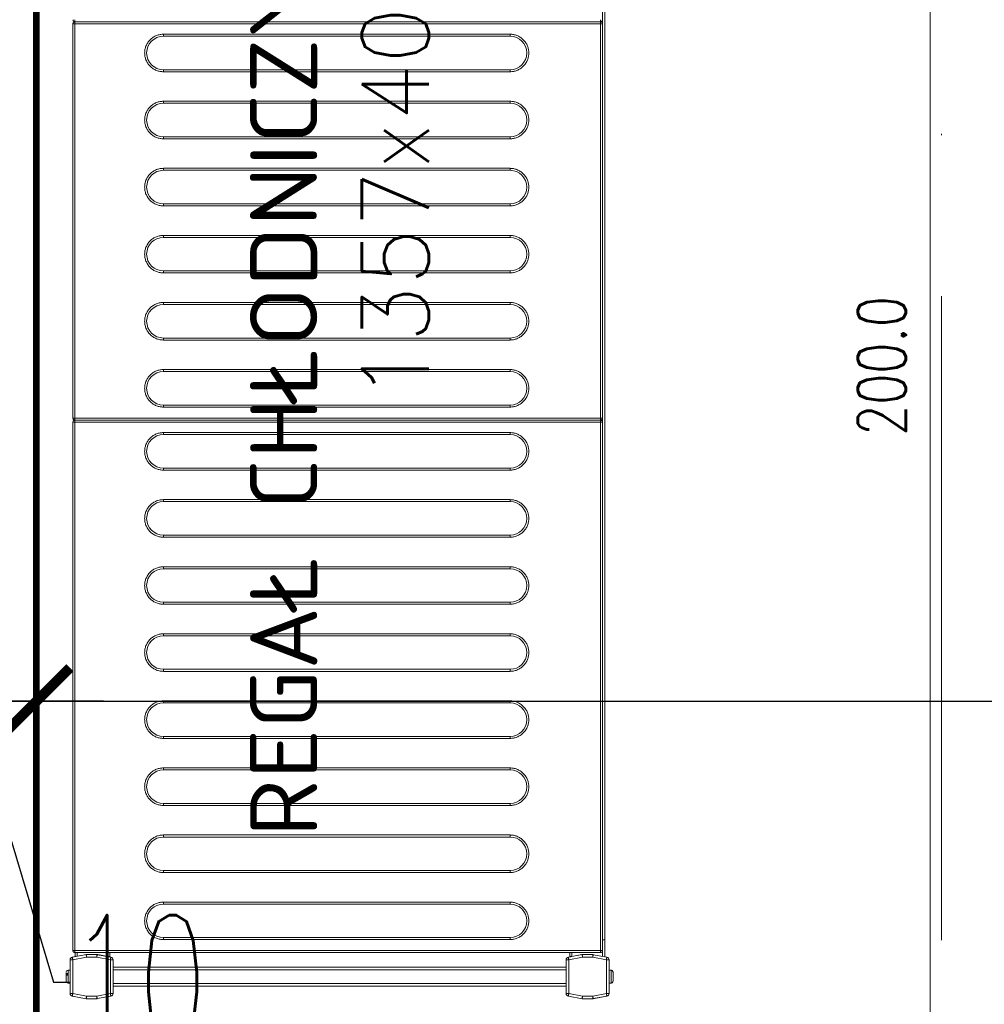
# Model space of a CAD drawing. Header units: millimetres. Extents: x -2074 to 12588, y -3630 to 101167.
# Tile 120 of 256: x 2381 to 2453, y 1410 to 1483. Entities that reach past the tile are written whole.
import ezdxf

# ---------------------------------------------------------------- set-up
doc = ezdxf.new("R2010")
doc.units = ezdxf.units.MM
doc.linetypes.add('ACAD_ISO10W100', pattern=[18, 12, -3, 0, -3])
for name, color, linetype, lineweight in [('SelinAr_BUD_osie', 8, 'ACAD_ISO10W100', 18), ('SelinAr_BUD_wymiary', 7, 'Continuous', 18), ('SelinAr_WYP_komory', 8, 'Continuous', 18)]:
    doc.layers.add(name, color=color, linetype=linetype, lineweight=lineweight)
doc.styles.add('Arch-Dim', font='romans.shx', dxfattribs={"width": 0.75})
doc.styles.add('RomanS', font='romans.shx')
doc.styles.add('style1', font='romans.shx', dxfattribs={"width": 0.6})
doc.dimstyles.new('ISO-25 Ania', dxfattribs={"dimtxt": 10, "dimasz": 5, "dimexe": 5, "dimexo": 0.625, "dimtad": 0, "dimrnd": 0.01, "dimtxsty": 'style1', "dimblk": 'ARCHTICK', "dimcen": 5, "dimdle": 5, "dimadec": 0, "dimazin": 0, "dimtfac": 1, "dimtmove": 0, "dimatfit": 3, "dimldrblk": 'ARCHTICK', "dimfxl": 0, "dimarcsym": 0})
doc.dimstyles.new('Standard 50', dxfattribs={"dimscale": 20, "dimtxt": 0.18, "dimasz": 0.18, "dimexe": 0.18, "dimexo": 0.0625, "dimgap": 0.09, "dimtad": 1, "dimdec": 1, "dimzin": 0, "dimdsep": 46, "dimtxsty": 'Arch-Dim', "dimcen": 0.09, "dimclrd": 2, "dimclre": 2, "dimclrt": 1, "dimadec": 0, "dimazin": 0, "dimtfac": 1, "dimtdec": 1, "dimtofl": 0, "dimtmove": 0, "dimatfit": 3, "dimfxl": 0, "dimtolj": 1, "dimtzin": 0, "dimarcsym": 0})

# ---------------------------------------------------------------- blocks, each defined once
blk = doc.blocks.new('*D426')
at = {"color": 2, "lineweight": -2}
for p, q in [((41.25, 200), (80.249, 200)), ((76.649, 196.4), (76.649, 3.6)), ((41.25, 0), (80.249, 0))]:
    blk.add_line(p, q, dxfattribs=at)
at = {"color": 2}
for points in [[(76.049, 196.4), (77.249, 196.4), (76.649, 200)], [(76.049, 3.6), (77.249, 3.6), (76.649, 0)]]:
    blk.add_solid(points, dxfattribs=at)
at = {"layer": 'Defpoints', "color": 0}
for p in [(40, 200), (40, 0), (76.649, 0)]:
    blk.add_point(p, dxfattribs=at)
at = {"color": 1, "insert": (73.049, 100), "char_height": 3.6, "attachment_point": 5, "rotation": 90, "style": 'Arch-Dim'}
blk.add_mtext('\\A1;200.0', dxfattribs=at)
blk = doc.blocks.new('*U428')
at = {"const_width": 0.5}
blk.add_lwpolyline([(125, 250), (125, 260), (180, 260), (180, 0), (0, 0), (0, 260), (55, 260), (55, 250), (10, 250), (10, 10), (170, 10), (170, 250)], close=True, dxfattribs=at)
blk = doc.blocks.new('*U447')
at = {"lineweight": 15}
for p, q in [((1.726, 0), (1.819, 0)), ((0.182, -0.465), (0, -1.5)), ((0.182, -0.474), (0, -1.509)), ((0.379, -0.509), (0.2, -1.526)), ((2.904, -0.3), (0.379, -0.3)), ((0.379, -0.309), (0.379, -0.509)), ((2.904, -0.309), (0.379, -0.309)), ((2.904, -0.509), (0.379, -0.509)), ((1.167, -0.15), (1.167, -0.3)), ((2.117, -0.15), (1.167, -0.15)), ((1.876, -0.12), (1.765, -0.12)), ((2.117, -0.3), (2.117, -0.15)), ((2.904, -0.509), (2.904, -0.309)), ((3.083, -1.526), (2.904, -0.509)), ((3.283, -1.5), (3.101, -0.465)), ((3.283, -1.509), (3.101, -0.474)), ((3.433, -0.675), (3.138, -0.675)), ((3.433, -0.665), (3.433, -39.865)), ((3.583, -0.665), (3.433, -0.665)), ((3.583, -0.515), (3.583, -0.518)), ((42.983, -0.515), (3.583, -0.515)), ((3.583, -0.518), (3.583, -0.665)), ((42.983, -0.665), (3.583, -0.665)), ((3.583, -0.665), (3.583, -39.865)), ((42.983, -0.518), (42.983, -0.515)), ((42.983, -0.665), (42.983, -0.518)), ((43.133, -0.665), (42.983, -0.665)), ((42.983, -39.865), (42.983, -0.665)), ((43.133, -39.865), (43.133, -0.665)), ((43.283, -0.665), (43.133, -0.665)), ((72.683, -0.515), (43.283, -0.515)), ((43.283, -0.515), (43.283, -0.518)), ((43.283, -0.518), (43.283, -0.665)), ((72.683, -0.665), (43.283, -0.665)), ((43.283, -0.665), (43.283, -39.865)), ((72.683, -0.518), (72.683, -0.515)), ((72.683, -0.665), (72.683, -0.518)), ((72.833, -0.665), (72.683, -0.665)), ((72.683, -39.865), (72.683, -0.665)), ((72.833, -0.665), (72.833, -39.865)), ((72.983, -0.665), (72.833, -0.665)), ((3.433, -0.825), (3.164, -0.825)), ((0, -1.5), (0, -2.3)), ((0, -1.509), (0, -2.291)), ((0.2, -1.526), (0.2, -2.291)), ((3.083, -2.291), (3.083, -1.526)), ((3.283, -1.509), (3.283, -1.5)), ((3.283, -2.291), (3.283, -1.509)), ((0, -2.291), (0.2, -2.291)), ((0, -2.3), (0, -2.302)), ((0.003, -2.326), (0.182, -3.343)), ((0.2, -2.291), (0.379, -3.309)), ((2.904, -3.309), (3.083, -2.291)), ((3.083, -2.291), (3.283, -2.291)), ((3.101, -3.343), (3.28, -2.326)), ((3.283, -2.375), (3.151, -3.125)), ((3.283, -2.3), (3.283, -2.291)), ((3.283, -2.3), (3.283, -2.375)), ((3.283, -2.301), (3.283, -2.3)), ((0.379, -3.309), (2.904, -3.309)), ((0.379, -3.309), (0.379, -3.509)), ((0.379, -3.509), (2.904, -3.509)), ((0.942, -3.509), (0.942, -37.3)), ((1.142, -3.509), (1.142, -37.3)), ((2.142, -3.509), (2.142, -37.3)), ((2.342, -3.509), (2.342, -37.3)), ((2.904, -3.509), (2.904, -3.309)), ((3.433, -3.275), (3.125, -3.275)), ((3.433, -3.125), (3.151, -3.125)), ((0.379, -37.3), (0.379, -37.5)), ((2.904, -37.3), (0.379, -37.3)), ((2.904, -37.5), (2.904, -37.3)), ((0.182, -37.465), (0, -38.5)), ((0, -38.5), (0.182, -37.465)), ((0.379, -37.5), (0.2, -38.517)), ((2.904, -37.5), (0.379, -37.5)), ((3.083, -38.517), (2.904, -37.5)), ((3.283, -38.5), (3.101, -37.465)), ((3.433, -37.575), (3.125, -37.575)), ((3.151, -37.725), (3.283, -38.475)), ((3.433, -37.725), (3.151, -37.725)), ((0, -38.5), (0, -39.283)), ((0, -39.3), (0, -38.5)), ((0.2, -38.517), (0.2, -39.283)), ((3.083, -39.283), (3.083, -38.517)), ((3.283, -38.475), (3.283, -38.5)), ((3.283, -39.283), (3.283, -38.5)), ((0, -39.283), (0.2, -39.283)), ((0.182, -40.335), (0, -39.3)), ((0.003, -39.317), (0.182, -40.335)), ((0.2, -39.283), (0.379, -40.3)), ((2.904, -40.3), (3.083, -39.283)), ((3.083, -39.283), (3.283, -39.283)), ((3.101, -40.335), (3.28, -39.317)), ((3.283, -39.3), (3.28, -39.317)), ((3.283, -39.283), (3.283, -39.3)), ((0.379, -40.3), (2.904, -40.3)), ((0.379, -40.3), (0.379, -40.5)), ((2.904, -40.5), (2.904, -40.3)), ((4.383, -40.175), (3.129, -40.175)), ((4.383, -40.025), (3.155, -40.025)), ((3.433, -39.865), (3.583, -39.865)), ((3.583, -39.865), (42.983, -39.865)), ((3.583, -39.971), (3.583, -39.865)), ((3.583, -40.015), (3.583, -39.971)), ((3.583, -40.015), (42.983, -40.015)), ((4.383, -40.015), (4.383, -40.025)), ((131.283, -40.025), (4.383, -40.025)), ((4.383, -40.025), (4.383, -40.175)), ((131.283, -40.175), (4.383, -40.175)), ((42.983, -39.865), (42.983, -39.971)), ((42.983, -39.865), (43.133, -39.865)), ((42.983, -39.971), (42.983, -40.015)), ((43.133, -39.865), (43.283, -39.865)), ((43.283, -39.865), (72.683, -39.865)), ((43.283, -39.971), (43.283, -39.865)), ((43.283, -40.015), (43.283, -39.971)), ((43.283, -40.015), (72.683, -40.015)), ((72.683, -39.865), (72.833, -39.865)), ((72.683, -39.865), (72.683, -39.971)), ((72.683, -39.971), (72.683, -40.015)), ((72.833, -39.865), (72.983, -39.865)), ((0.379, -40.5), (2.904, -40.5)), ((1.167, -40.5), (1.167, -40.65)), ((1.167, -40.65), (2.117, -40.65)), ((1.17, -40.68), (1.173, -40.68)), ((2.11, -40.68), (2.114, -40.68)), ((2.117, -40.65), (2.117, -40.5))]:
    blk.add_line(p, q, dxfattribs=at)
at = {"color": 253, "lineweight": 15}
for p, q in [((4.403, -33.115), (4.403, -7.265)), ((4.403, -7.265), (4.553, -7.265)), ((4.553, -33.115), (4.553, -7.265)), ((7.053, -7.265), (7.053, -33.115)), ((7.053, -7.265), (7.203, -7.265)), ((7.203, -7.265), (7.203, -33.115)), ((9.403, -33.115), (9.403, -7.265)), ((9.403, -7.265), (9.553, -7.265)), ((9.553, -33.115), (9.553, -7.265)), ((12.053, -7.265), (12.053, -33.115)), ((12.053, -7.265), (12.203, -7.265)), ((12.203, -7.265), (12.203, -33.115)), ((14.403, -33.115), (14.403, -7.265)), ((14.403, -7.265), (14.553, -7.265)), ((14.553, -33.115), (14.553, -7.265)), ((17.053, -7.265), (17.053, -33.115)), ((17.053, -7.265), (17.203, -7.265)), ((17.203, -7.265), (17.203, -33.115)), ((19.403, -33.115), (19.403, -7.265)), ((19.403, -7.265), (19.553, -7.265)), ((19.553, -33.115), (19.553, -7.265)), ((22.053, -7.265), (22.053, -33.115)), ((22.053, -7.265), (22.203, -7.265)), ((22.203, -7.265), (22.203, -33.115)), ((24.403, -33.115), (24.403, -7.265)), ((24.403, -7.265), (24.553, -7.265)), ((24.553, -33.115), (24.553, -7.265)), ((27.053, -7.265), (27.053, -33.115)), ((27.053, -7.265), (27.203, -7.265)), ((27.203, -7.265), (27.203, -33.115)), ((29.403, -33.115), (29.403, -7.265)), ((29.403, -7.265), (29.553, -7.265)), ((29.553, -33.115), (29.553, -7.265)), ((32.053, -7.265), (32.053, -33.115)), ((32.053, -7.265), (32.203, -7.265)), ((32.203, -7.265), (32.203, -33.115)), ((34.403, -33.115), (34.403, -7.265)), ((34.403, -7.265), (34.553, -7.265)), ((34.553, -33.115), (34.553, -7.265)), ((37.053, -7.265), (37.053, -33.115)), ((37.053, -7.265), (37.203, -7.265)), ((37.203, -7.265), (37.203, -33.115)), ((39.403, -33.115), (39.403, -7.265)), ((39.403, -7.265), (39.553, -7.265)), ((39.553, -33.115), (39.553, -7.265)), ((42.053, -7.265), (42.053, -33.115)), ((42.053, -7.265), (42.203, -7.265)), ((42.203, -7.265), (42.203, -33.115)), ((44.103, -33.115), (44.103, -7.265)), ((44.103, -7.265), (44.253, -7.265)), ((44.253, -33.115), (44.253, -7.265)), ((46.753, -7.265), (46.753, -33.115)), ((46.753, -7.265), (46.903, -7.265)), ((46.903, -7.265), (46.903, -33.115)), ((49.103, -33.115), (49.103, -7.265)), ((49.103, -7.265), (49.253, -7.265)), ((49.253, -33.115), (49.253, -7.265)), ((51.753, -7.265), (51.753, -33.115)), ((51.753, -7.265), (51.903, -7.265)), ((51.903, -7.265), (51.903, -33.115)), ((54.103, -33.115), (54.103, -7.265)), ((54.103, -7.265), (54.253, -7.265)), ((54.253, -33.115), (54.253, -7.265)), ((56.753, -7.265), (56.753, -33.115)), ((56.753, -7.265), (56.903, -7.265)), ((56.903, -7.265), (56.903, -33.115)), ((59.103, -33.115), (59.103, -7.265)), ((59.103, -7.265), (59.253, -7.265)), ((59.253, -33.115), (59.253, -7.265)), ((61.753, -7.265), (61.753, -33.115)), ((61.753, -7.265), (61.903, -7.265)), ((61.903, -7.265), (61.903, -33.115)), ((64.103, -33.115), (64.103, -7.265)), ((64.103, -7.265), (64.253, -7.265)), ((64.253, -33.115), (64.253, -7.265)), ((66.753, -7.265), (66.753, -33.115)), ((66.753, -7.265), (66.903, -7.265)), ((66.903, -7.265), (66.903, -33.115)), ((69.103, -33.115), (69.103, -7.265)), ((69.103, -7.265), (69.253, -7.265)), ((69.253, -33.115), (69.253, -7.265)), ((71.753, -7.265), (71.753, -33.115)), ((71.753, -7.265), (71.903, -7.265)), ((71.903, -7.265), (71.903, -33.115)), ((4.403, -33.115), (4.553, -33.115)), ((7.203, -33.115), (7.053, -33.115)), ((9.403, -33.115), (9.553, -33.115)), ((12.203, -33.115), (12.053, -33.115)), ((14.403, -33.115), (14.553, -33.115)), ((17.203, -33.115), (17.053, -33.115)), ((19.403, -33.115), (19.553, -33.115)), ((22.203, -33.115), (22.053, -33.115)), ((24.403, -33.115), (24.553, -33.115)), ((27.203, -33.115), (27.053, -33.115)), ((29.403, -33.115), (29.553, -33.115)), ((32.203, -33.115), (32.053, -33.115)), ((34.403, -33.115), (34.553, -33.115)), ((37.203, -33.115), (37.053, -33.115)), ((39.403, -33.115), (39.553, -33.115)), ((42.203, -33.115), (42.053, -33.115)), ((44.103, -33.115), (44.253, -33.115)), ((46.903, -33.115), (46.753, -33.115)), ((49.103, -33.115), (49.253, -33.115)), ((51.903, -33.115), (51.753, -33.115)), ((54.103, -33.115), (54.253, -33.115)), ((56.903, -33.115), (56.753, -33.115)), ((59.103, -33.115), (59.253, -33.115)), ((61.903, -33.115), (61.753, -33.115)), ((64.103, -33.115), (64.253, -33.115)), ((66.903, -33.115), (66.753, -33.115)), ((69.103, -33.115), (69.253, -33.115)), ((71.903, -33.115), (71.753, -33.115))]:
    blk.add_line(p, q, dxfattribs=at)
at = {"lineweight": 15, "flags": 128}
for points in [[(0.379, -0.509), (0.341, -0.502), (0.304, -0.495), (0.27, -0.489), (0.24, -0.484), (0.216, -0.48), (0.197, -0.477), (0.186, -0.475), (0.182, -0.474)], [(3.101, -0.474), (3.097, -0.475), (3.086, -0.477), (3.068, -0.48), (3.043, -0.484), (3.013, -0.489), (2.979, -0.495), (2.942, -0.502), (2.904, -0.509)], [(0, -1.509), (0.003, -1.509), (0.012, -1.51), (0.027, -1.511), (0.047, -1.513), (0.071, -1.515), (0.1, -1.517), (0.132, -1.52), (0.165, -1.523), (0.2, -1.526)], [(3.083, -1.526), (3.122, -1.523), (3.16, -1.52), (3.194, -1.517), (3.225, -1.514), (3.249, -1.512), (3.268, -1.51), (3.279, -1.509), (3.283, -1.509)], [(0.2, -2.291), (0.162, -2.298), (0.125, -2.305), (0.091, -2.311), (0.061, -2.316), (0.036, -2.32), (0.018, -2.323), (0.007, -2.325), (0.003, -2.326)], [(3.28, -2.326), (3.276, -2.325), (3.265, -2.323), (3.247, -2.32), (3.222, -2.316), (3.193, -2.311), (3.159, -2.305), (3.122, -2.298), (3.083, -2.291)], [(0.182, -3.343), (0.186, -3.343), (0.197, -3.341), (0.216, -3.338), (0.24, -3.333), (0.27, -3.328), (0.304, -3.322), (0.341, -3.316), (0.379, -3.309)], [(2.904, -3.309), (2.942, -3.316), (2.979, -3.322), (3.013, -3.328), (3.043, -3.333), (3.068, -3.338), (3.086, -3.341), (3.097, -3.343), (3.101, -3.343)], [(3.151, -3.125), (3.146, -3.151), (3.142, -3.176), (3.138, -3.2), (3.134, -3.221), (3.131, -3.24), (3.128, -3.255), (3.126, -3.266), (3.125, -3.273), (3.125, -3.275)], [(0.379, -37.5), (0.341, -37.493), (0.304, -37.487), (0.27, -37.481), (0.24, -37.475), (0.216, -37.471), (0.197, -37.468), (0.186, -37.466), (0.182, -37.465)], [(3.101, -37.465), (3.097, -37.466), (3.086, -37.468), (3.068, -37.471), (3.043, -37.475), (3.013, -37.481), (2.979, -37.487), (2.942, -37.493), (2.904, -37.5)], [(3.125, -37.575), (3.125, -37.578), (3.127, -37.586), (3.129, -37.6), (3.132, -37.619), (3.136, -37.642), (3.141, -37.668), (3.146, -37.696), (3.151, -37.725)], [(0, -38.5), (0.004, -38.5), (0.015, -38.501), (0.034, -38.503), (0.059, -38.505), (0.089, -38.508), (0.123, -38.511), (0.161, -38.514), (0.2, -38.517)], [(3.083, -38.517), (3.118, -38.514), (3.152, -38.512), (3.183, -38.509), (3.212, -38.506), (3.236, -38.504), (3.256, -38.502), (3.271, -38.501), (3.28, -38.5), (3.283, -38.5)], [(0.2, -39.283), (0.162, -39.289), (0.125, -39.296), (0.091, -39.302), (0.061, -39.307), (0.036, -39.311), (0.018, -39.315), (0.007, -39.317), (0.003, -39.317)], [(3.28, -39.317), (3.276, -39.317), (3.265, -39.315), (3.247, -39.311), (3.222, -39.307), (3.193, -39.302), (3.159, -39.296), (3.122, -39.289), (3.083, -39.283)], [(0.182, -40.335), (0.186, -40.334), (0.197, -40.332), (0.216, -40.329), (0.24, -40.325), (0.27, -40.319), (0.304, -40.313), (0.341, -40.307), (0.379, -40.3)], [(2.904, -40.3), (2.942, -40.307), (2.979, -40.313), (3.013, -40.319), (3.043, -40.325), (3.068, -40.329), (3.086, -40.332), (3.097, -40.334), (3.101, -40.335)]]:
    blk.add_lwpolyline(points, dxfattribs=at)
at = {"lineweight": 15}
for centre, radius, start, end in [((0.379, -0.5), 0.2, 90, 170), ((0.379, -0.509), 0.2, 90, 170), ((1.317, -0.15), 0.15, 90, 180), ((1.967, -0.15), 0.15, 0, 90), ((2.904, -0.5), 0.2, 10, 90), ((2.904, -0.509), 0.2, 10, 90), ((0.2, -2.291), 0.2, 180, 190), ((3.083, -2.291), 0.2, 350, 0), ((0.379, -3.309), 0.2, 190, 270), ((2.904, -3.309), 0.2, 270, 350), ((0.379, -37.5), 0.2, 90, 170), ((0.379, -37.5), 0.2, 90, 170), ((2.904, -37.5), 0.2, 10, 90), ((0.2, -39.283), 0.2, 180, 190), ((3.083, -39.283), 0.2, 350, 0), ((0.379, -40.3), 0.2, 190, 270), ((0.379, -40.3), 0.2, 190, 270), ((2.904, -40.3), 0.2, 270, 350), ((3.583, -39.865), 0.15, 180, 270), ((42.983, -39.865), 0.15, 270, 0), ((43.283, -39.865), 0.15, 180, 270), ((72.683, -39.865), 0.15, 270, 0), ((72.983, -39.865), 0.15, 180, 270), ((1.317, -40.65), 0.15, 180, 191.53696), ((1.967, -40.65), 0.15, 348.46304, 0)]:
    blk.add_arc(centre, radius, start, end, dxfattribs=at)
at = {"color": 253, "lineweight": 15}
for centre, start, end in [((5.803, -7.265), 0, 180), ((10.803, -7.265), 0, 180), ((15.803, -7.265), 0, 180), ((20.803, -7.265), 0, 180), ((25.803, -7.265), 0, 180), ((30.803, -7.265), 0, 180), ((35.803, -7.265), 0, 180), ((40.803, -7.265), 0, 180), ((45.503, -7.265), 0, 180), ((50.503, -7.265), 0, 180), ((55.503, -7.265), 0, 180), ((60.503, -7.265), 0, 180), ((65.503, -7.265), 0, 180), ((70.503, -7.265), 0, 180), ((5.803, -33.115), 180, 0), ((10.803, -33.115), 180, 0), ((15.803, -33.115), 180, 0), ((20.803, -33.115), 180, 0), ((25.803, -33.115), 180, 0), ((30.803, -33.115), 180, 0), ((35.803, -33.115), 180, 0), ((40.803, -33.115), 180, 0), ((45.503, -33.115), 180, 0), ((50.503, -33.115), 180, 0), ((55.503, -33.115), 180, 0), ((60.503, -33.115), 180, 0), ((65.503, -33.115), 180, 0), ((70.503, -33.115), 180, 0)]:
    blk.add_arc(centre, 1.25, start, end, dxfattribs=at)
at = {"lineweight": 15}
for points, knots in [([(1.708, 0), (1.672, 0), (1.597, 0), (1.486, 0), (1.395, 0), (1.338, 0), (1.312, 0), (1.318, 0), (1.319, 0)], [0, 0, 0, 0, 0.188945, 0.389816, 0.590684, 0.779625, 0.968579, 1, 1, 1, 1]), ([(1.765, -0.12), (1.763, -0.104), (1.759, -0.072), (1.746, -0.033), (1.729, -0.006), (1.715, -0.002), (1.708, 0)], [0, 0, 0, 0, 0.243636, 0.487267, 0.73198, 1, 1, 1, 1]), ([(1.921, 0), (1.915, 0), (1.893, 0), (1.849, 0), (1.819, 0)], [0, 0, 0, 0, 0.31192, 1, 1, 1, 1]), ([(1.819, 0), (1.826, -0.002), (1.839, -0.005), (1.856, -0.031), (1.87, -0.07), (1.874, -0.103), (1.876, -0.12)], [0, 0, 0, 0, 0.250222, 0.500532, 0.748158, 1, 1, 1, 1]), ([(3.583, -0.518), (3.573, -0.519), (3.553, -0.521), (3.523, -0.53), (3.497, -0.545), (3.467, -0.57), (3.439, -0.61), (3.435, -0.648), (3.433, -0.667)], [0, 0, 0, 0, 0.130769, 0.260026, 0.387968, 0.514575, 0.761736, 1, 1, 1, 1]), ([(43.133, -0.667), (43.131, -0.648), (43.128, -0.61), (43.1, -0.57), (43.07, -0.545), (43.043, -0.53), (43.014, -0.521), (42.993, -0.519), (42.983, -0.518)], [0, 0, 0, 0, 0.238262, 0.485424, 0.612031, 0.739977, 0.869231, 1, 1, 1, 1]), ([(43.283, -0.518), (43.273, -0.519), (43.253, -0.521), (43.223, -0.53), (43.197, -0.545), (43.167, -0.57), (43.139, -0.61), (43.135, -0.648), (43.133, -0.667)], [0, 0, 0, 0, 0.1307696, 0.2600246, 0.3879723, 0.5145698, 0.761734, 1, 1, 1, 1]), ([(72.833, -0.667), (72.831, -0.648), (72.828, -0.61), (72.8, -0.57), (72.77, -0.545), (72.743, -0.53), (72.714, -0.521), (72.693, -0.519), (72.683, -0.518)], [0, 0, 0, 0, 0.238266, 0.485414, 0.61202, 0.739978, 0.869219, 1, 1, 1, 1]), ([(72.983, -0.518), (72.973, -0.519), (72.953, -0.521), (72.923, -0.53), (72.897, -0.545), (72.866, -0.57), (72.839, -0.61), (72.835, -0.648), (72.833, -0.667)], [0, 0, 0, 0, 0.130781, 0.260022, 0.38798, 0.514586, 0.761734, 1, 1, 1, 1]), ([(1.173, -40.68), (1.178, -40.696), (1.188, -40.728), (1.223, -40.767), (1.268, -40.794), (1.304, -40.798), (1.322, -40.8)], [0, 0, 0, 0, 0.243643, 0.487245, 0.731956, 1, 1, 1, 1]), ([(1.322, -40.8), (1.332, -40.8), (1.353, -40.8), (1.43, -40.8), (1.53, -40.8), (1.642, -40.8), (1.753, -40.8), (1.853, -40.8), (1.93, -40.8), (1.951, -40.8), (1.961, -40.8)], [0, 0, 0, 0, 0.121175, 0.250001, 0.378823, 0.5, 0.621177, 0.749999, 0.878825, 1, 1, 1, 1]), ([(1.961, -40.8), (1.978, -40.798), (2.013, -40.795), (2.058, -40.769), (2.094, -40.73), (2.105, -40.697), (2.11, -40.68)], [0, 0, 0, 0, 0.250219, 0.500551, 0.74815, 1, 1, 1, 1])]:
    blk.add_open_spline(points, degree=3, knots=knots, dxfattribs=at)
at = {"color": 253, "lineweight": 15}
for points, knots in [([(4.403, -7.265), (4.408, -7.18), (4.417, -7.004), (4.495, -6.743), (4.624, -6.492), (4.806, -6.268), (5.03, -6.086), (5.281, -5.956), (5.542, -5.881), (5.803, -5.857), (6.064, -5.881), (6.325, -5.956), (6.576, -6.086), (6.8, -6.268), (6.982, -6.492), (7.111, -6.743), (7.189, -7.004), (7.199, -7.18), (7.203, -7.265)], [0, 0, 0, 0, 0.058258, 0.120006, 0.18432, 0.25, 0.31568, 0.379994, 0.441742, 0.5, 0.558258, 0.620006, 0.68432, 0.75, 0.81568, 0.879994, 0.941742, 1, 1, 1, 1]), ([(9.403, -7.265), (9.408, -7.18), (9.417, -7.004), (9.495, -6.743), (9.624, -6.492), (9.806, -6.268), (10.03, -6.086), (10.281, -5.956), (10.542, -5.881), (10.803, -5.857), (11.064, -5.881), (11.325, -5.956), (11.576, -6.086), (11.8, -6.268), (11.982, -6.492), (12.111, -6.743), (12.189, -7.004), (12.199, -7.18), (12.203, -7.265)], [0, 0, 0, 0, 0.058258, 0.120006, 0.18432, 0.25, 0.31568, 0.379994, 0.441742, 0.5, 0.558258, 0.620006, 0.68432, 0.75, 0.81568, 0.879994, 0.941742, 1, 1, 1, 1]), ([(14.403, -7.265), (14.408, -7.18), (14.417, -7.004), (14.495, -6.743), (14.624, -6.492), (14.806, -6.268), (15.03, -6.086), (15.281, -5.956), (15.542, -5.881), (15.803, -5.857), (16.064, -5.881), (16.325, -5.956), (16.576, -6.086), (16.8, -6.268), (16.982, -6.492), (17.111, -6.743), (17.189, -7.004), (17.199, -7.18), (17.203, -7.265)], [0, 0, 0, 0, 0.058258, 0.120006, 0.18432, 0.25, 0.31568, 0.379994, 0.441742, 0.5, 0.558258, 0.620006, 0.68432, 0.75, 0.81568, 0.879994, 0.941742, 1, 1, 1, 1]), ([(19.403, -7.265), (19.408, -7.18), (19.417, -7.004), (19.495, -6.743), (19.624, -6.492), (19.806, -6.268), (20.03, -6.086), (20.281, -5.956), (20.542, -5.881), (20.803, -5.857), (21.064, -5.881), (21.325, -5.956), (21.576, -6.086), (21.8, -6.268), (21.982, -6.492), (22.111, -6.743), (22.189, -7.004), (22.199, -7.18), (22.203, -7.265)], [0, 0, 0, 0, 0.058258, 0.120006, 0.18432, 0.25, 0.31568, 0.379994, 0.441742, 0.5, 0.558258, 0.620006, 0.68432, 0.75, 0.81568, 0.879994, 0.941742, 1, 1, 1, 1]), ([(24.403, -7.265), (24.408, -7.18), (24.417, -7.004), (24.495, -6.743), (24.624, -6.492), (24.806, -6.268), (25.03, -6.086), (25.281, -5.956), (25.542, -5.881), (25.803, -5.857), (26.064, -5.881), (26.325, -5.956), (26.576, -6.086), (26.8, -6.268), (26.982, -6.492), (27.111, -6.743), (27.189, -7.004), (27.199, -7.18), (27.203, -7.265)], [0, 0, 0, 0, 0.058258, 0.120006, 0.18432, 0.25, 0.31568, 0.379994, 0.441742, 0.5, 0.558258, 0.620006, 0.68432, 0.75, 0.81568, 0.879994, 0.941742, 1, 1, 1, 1]), ([(29.403, -7.265), (29.408, -7.18), (29.417, -7.004), (29.495, -6.743), (29.624, -6.492), (29.806, -6.268), (30.03, -6.086), (30.281, -5.956), (30.542, -5.881), (30.803, -5.857), (31.064, -5.881), (31.325, -5.956), (31.576, -6.086), (31.8, -6.268), (31.982, -6.492), (32.111, -6.743), (32.189, -7.004), (32.199, -7.18), (32.203, -7.265)], [0, 0, 0, 0, 0.058258, 0.120006, 0.18432, 0.25, 0.31568, 0.379994, 0.441742, 0.5, 0.558258, 0.620006, 0.68432, 0.75, 0.81568, 0.879994, 0.941742, 1, 1, 1, 1]), ([(34.403, -7.265), (34.408, -7.18), (34.417, -7.004), (34.495, -6.743), (34.624, -6.492), (34.806, -6.268), (35.03, -6.086), (35.281, -5.956), (35.542, -5.881), (35.803, -5.857), (36.064, -5.881), (36.325, -5.956), (36.576, -6.086), (36.8, -6.268), (36.982, -6.492), (37.111, -6.743), (37.189, -7.004), (37.199, -7.18), (37.203, -7.265)], [0, 0, 0, 0, 0.058258, 0.120006, 0.18432, 0.25, 0.31568, 0.379994, 0.441742, 0.5, 0.558258, 0.620006, 0.68432, 0.75, 0.81568, 0.879994, 0.941742, 1, 1, 1, 1]), ([(39.403, -7.265), (39.408, -7.18), (39.417, -7.004), (39.495, -6.743), (39.624, -6.492), (39.806, -6.268), (40.03, -6.086), (40.281, -5.956), (40.542, -5.881), (40.803, -5.857), (41.064, -5.881), (41.325, -5.956), (41.576, -6.086), (41.8, -6.268), (41.982, -6.492), (42.111, -6.743), (42.189, -7.004), (42.199, -7.18), (42.203, -7.265)], [0, 0, 0, 0, 0.058258, 0.120006, 0.18432, 0.25, 0.31568, 0.379994, 0.441742, 0.5, 0.558258, 0.620005, 0.68432, 0.75, 0.81568, 0.879994, 0.941742, 1, 1, 1, 1]), ([(44.103, -7.265), (44.108, -7.18), (44.117, -7.004), (44.195, -6.743), (44.324, -6.492), (44.506, -6.268), (44.73, -6.086), (44.981, -5.956), (45.242, -5.881), (45.503, -5.857), (45.764, -5.881), (46.025, -5.956), (46.276, -6.086), (46.5, -6.268), (46.682, -6.492), (46.811, -6.743), (46.889, -7.004), (46.899, -7.18), (46.903, -7.265)], [0, 0, 0, 0, 0.058258, 0.120006, 0.18432, 0.25, 0.31568, 0.379995, 0.441742, 0.5, 0.558258, 0.620006, 0.68432, 0.75, 0.81568, 0.879994, 0.941742, 1, 1, 1, 1]), ([(49.103, -7.265), (49.108, -7.18), (49.117, -7.004), (49.195, -6.743), (49.324, -6.492), (49.506, -6.268), (49.73, -6.086), (49.981, -5.956), (50.242, -5.881), (50.503, -5.857), (50.764, -5.881), (51.025, -5.956), (51.276, -6.086), (51.5, -6.268), (51.682, -6.492), (51.811, -6.743), (51.889, -7.004), (51.899, -7.18), (51.903, -7.265)], [0, 0, 0, 0, 0.058258, 0.120006, 0.18432, 0.25, 0.31568, 0.379994, 0.441742, 0.5, 0.558258, 0.620005, 0.68432, 0.75, 0.81568, 0.879994, 0.941742, 1, 1, 1, 1]), ([(54.103, -7.265), (54.108, -7.18), (54.117, -7.004), (54.195, -6.743), (54.324, -6.492), (54.506, -6.268), (54.73, -6.086), (54.981, -5.956), (55.242, -5.881), (55.503, -5.857), (55.764, -5.881), (56.025, -5.956), (56.276, -6.086), (56.5, -6.268), (56.682, -6.492), (56.811, -6.743), (56.889, -7.004), (56.899, -7.18), (56.903, -7.265)], [0, 0, 0, 0, 0.058258, 0.120006, 0.18432, 0.25, 0.31568, 0.379994, 0.441742, 0.5, 0.558258, 0.620006, 0.68432, 0.75, 0.81568, 0.879994, 0.941742, 1, 1, 1, 1]), ([(59.103, -7.265), (59.108, -7.18), (59.117, -7.004), (59.195, -6.743), (59.324, -6.492), (59.506, -6.268), (59.73, -6.086), (59.981, -5.956), (60.242, -5.881), (60.503, -5.857), (60.764, -5.881), (61.025, -5.956), (61.276, -6.086), (61.5, -6.268), (61.682, -6.492), (61.811, -6.743), (61.889, -7.004), (61.899, -7.18), (61.903, -7.265)], [0, 0, 0, 0, 0.058258, 0.120006, 0.18432, 0.25, 0.31568, 0.379995, 0.441742, 0.5, 0.558258, 0.620005, 0.68432, 0.75, 0.81568, 0.879994, 0.941742, 1, 1, 1, 1]), ([(64.103, -7.265), (64.108, -7.18), (64.117, -7.004), (64.195, -6.743), (64.324, -6.492), (64.506, -6.268), (64.73, -6.086), (64.981, -5.956), (65.242, -5.881), (65.503, -5.857), (65.764, -5.881), (66.025, -5.956), (66.276, -6.086), (66.5, -6.268), (66.682, -6.492), (66.811, -6.743), (66.889, -7.004), (66.899, -7.18), (66.903, -7.265)], [0, 0, 0, 0, 0.058258, 0.120006, 0.184321, 0.25, 0.31568, 0.379995, 0.441741, 0.5, 0.558258, 0.620006, 0.68432, 0.75, 0.815679, 0.879994, 0.941742, 1, 1, 1, 1]), ([(69.103, -7.265), (69.108, -7.18), (69.117, -7.004), (69.195, -6.743), (69.324, -6.492), (69.506, -6.268), (69.73, -6.086), (69.981, -5.956), (70.242, -5.881), (70.503, -5.857), (70.764, -5.881), (71.025, -5.956), (71.276, -6.086), (71.5, -6.268), (71.682, -6.492), (71.811, -6.743), (71.889, -7.004), (71.899, -7.18), (71.903, -7.265)], [0, 0, 0, 0, 0.058258, 0.120006, 0.18432, 0.25, 0.31568, 0.379994, 0.441742, 0.5, 0.558259, 0.620005, 0.68432, 0.75, 0.81568, 0.879994, 0.941742, 1, 1, 1, 1]), ([(7.203, -33.115), (7.199, -33.2), (7.189, -33.376), (7.111, -33.637), (6.982, -33.888), (6.8, -34.112), (6.576, -34.294), (6.325, -34.424), (6.064, -34.499), (5.803, -34.523), (5.542, -34.499), (5.281, -34.424), (5.03, -34.294), (4.806, -34.112), (4.624, -33.888), (4.495, -33.637), (4.417, -33.376), (4.408, -33.2), (4.403, -33.115)], [0, 0, 0, 0, 0.058258, 0.120006, 0.18432, 0.25, 0.31568, 0.379994, 0.441742, 0.5, 0.558258, 0.620006, 0.68432, 0.75, 0.81568, 0.879994, 0.941742, 1, 1, 1, 1]), ([(12.203, -33.115), (12.199, -33.2), (12.189, -33.376), (12.111, -33.637), (11.982, -33.888), (11.8, -34.112), (11.576, -34.294), (11.325, -34.424), (11.064, -34.499), (10.803, -34.523), (10.542, -34.499), (10.281, -34.424), (10.03, -34.294), (9.806, -34.112), (9.624, -33.888), (9.495, -33.637), (9.417, -33.376), (9.408, -33.2), (9.403, -33.115)], [0, 0, 0, 0, 0.058258, 0.120006, 0.18432, 0.25, 0.31568, 0.379994, 0.441742, 0.5, 0.558258, 0.620006, 0.68432, 0.75, 0.81568, 0.879994, 0.941742, 1, 1, 1, 1]), ([(17.203, -33.115), (17.199, -33.2), (17.189, -33.376), (17.111, -33.637), (16.982, -33.888), (16.8, -34.112), (16.576, -34.294), (16.325, -34.424), (16.064, -34.499), (15.803, -34.523), (15.542, -34.499), (15.281, -34.424), (15.03, -34.294), (14.806, -34.112), (14.624, -33.888), (14.495, -33.637), (14.417, -33.376), (14.408, -33.2), (14.403, -33.115)], [0, 0, 0, 0, 0.058258, 0.120006, 0.18432, 0.25, 0.31568, 0.379994, 0.441742, 0.5, 0.558258, 0.620006, 0.68432, 0.75, 0.81568, 0.879994, 0.941742, 1, 1, 1, 1]), ([(22.203, -33.115), (22.199, -33.2), (22.189, -33.376), (22.111, -33.637), (21.982, -33.888), (21.8, -34.112), (21.576, -34.294), (21.325, -34.424), (21.064, -34.499), (20.803, -34.523), (20.542, -34.499), (20.281, -34.424), (20.03, -34.294), (19.806, -34.112), (19.624, -33.888), (19.495, -33.637), (19.417, -33.376), (19.408, -33.2), (19.403, -33.115)], [0, 0, 0, 0, 0.058258, 0.120006, 0.18432, 0.25, 0.31568, 0.379994, 0.441742, 0.5, 0.558258, 0.620006, 0.684321, 0.75, 0.81568, 0.879994, 0.941742, 1, 1, 1, 1]), ([(27.203, -33.115), (27.199, -33.2), (27.189, -33.376), (27.111, -33.637), (26.982, -33.888), (26.8, -34.112), (26.576, -34.294), (26.325, -34.424), (26.064, -34.499), (25.803, -34.523), (25.542, -34.499), (25.281, -34.424), (25.03, -34.294), (24.806, -34.112), (24.624, -33.888), (24.495, -33.637), (24.417, -33.376), (24.408, -33.2), (24.403, -33.115)], [0, 0, 0, 0, 0.058258, 0.120005, 0.18432, 0.25, 0.31568, 0.379994, 0.441742, 0.5, 0.558258, 0.620006, 0.684321, 0.75, 0.81568, 0.879994, 0.941742, 1, 1, 1, 1]), ([(32.203, -33.115), (32.199, -33.2), (32.189, -33.376), (32.111, -33.637), (31.982, -33.888), (31.8, -34.112), (31.576, -34.294), (31.325, -34.424), (31.064, -34.499), (30.803, -34.523), (30.542, -34.499), (30.281, -34.424), (30.03, -34.294), (29.806, -34.112), (29.624, -33.888), (29.495, -33.637), (29.417, -33.376), (29.408, -33.2), (29.403, -33.115)], [0, 0, 0, 0, 0.058258, 0.1200055, 0.1843203, 0.2500001, 0.3156796, 0.3799944, 0.441742, 0.5000001, 0.5582579, 0.6200055, 0.6843203, 0.7499998, 0.8156796, 0.8799944, 0.941742, 1, 1, 1, 1]), ([(37.203, -33.115), (37.199, -33.2), (37.189, -33.376), (37.111, -33.637), (36.982, -33.888), (36.8, -34.112), (36.576, -34.294), (36.325, -34.424), (36.064, -34.499), (35.803, -34.523), (35.542, -34.499), (35.281, -34.424), (35.03, -34.294), (34.806, -34.112), (34.624, -33.888), (34.495, -33.637), (34.417, -33.376), (34.408, -33.2), (34.403, -33.115)], [0, 0, 0, 0, 0.058258, 0.1200055, 0.1843201, 0.2499999, 0.3156797, 0.3799945, 0.4417421, 0.4999999, 0.558258, 0.6200056, 0.6843204, 0.7499999, 0.8156796, 0.8799944, 0.941742, 1, 1, 1, 1]), ([(42.203, -33.115), (42.199, -33.2), (42.189, -33.376), (42.111, -33.637), (41.982, -33.888), (41.8, -34.112), (41.576, -34.294), (41.325, -34.424), (41.064, -34.499), (40.803, -34.523), (40.542, -34.499), (40.281, -34.424), (40.03, -34.294), (39.806, -34.112), (39.624, -33.888), (39.495, -33.637), (39.417, -33.376), (39.408, -33.2), (39.403, -33.115)], [0, 0, 0, 0, 0.058258, 0.120005, 0.18432, 0.25, 0.315679, 0.379995, 0.441742, 0.5, 0.558258, 0.620006, 0.68432, 0.75, 0.81568, 0.879994, 0.941742, 1, 1, 1, 1]), ([(46.903, -33.115), (46.899, -33.2), (46.889, -33.376), (46.811, -33.637), (46.682, -33.888), (46.5, -34.112), (46.276, -34.294), (46.025, -34.424), (45.764, -34.499), (45.503, -34.523), (45.242, -34.499), (44.981, -34.424), (44.73, -34.294), (44.506, -34.112), (44.324, -33.888), (44.195, -33.637), (44.117, -33.376), (44.108, -33.2), (44.103, -33.115)], [0, 0, 0, 0, 0.058258, 0.120006, 0.18432, 0.25, 0.31568, 0.379994, 0.441742, 0.5, 0.558258, 0.620005, 0.684321, 0.75, 0.81568, 0.879995, 0.941742, 1, 1, 1, 1]), ([(51.903, -33.115), (51.899, -33.2), (51.889, -33.376), (51.811, -33.637), (51.682, -33.888), (51.5, -34.112), (51.276, -34.294), (51.025, -34.424), (50.764, -34.499), (50.503, -34.523), (50.242, -34.499), (49.981, -34.424), (49.73, -34.294), (49.506, -34.112), (49.324, -33.888), (49.195, -33.637), (49.117, -33.376), (49.108, -33.2), (49.103, -33.115)], [0, 0, 0, 0, 0.058258, 0.120005, 0.18432, 0.25, 0.315679, 0.379995, 0.441742, 0.5, 0.558258, 0.620006, 0.68432, 0.75, 0.81568, 0.879994, 0.941742, 1, 1, 1, 1]), ([(56.903, -33.115), (56.899, -33.2), (56.889, -33.376), (56.811, -33.637), (56.682, -33.888), (56.5, -34.112), (56.276, -34.294), (56.025, -34.424), (55.764, -34.499), (55.503, -34.523), (55.242, -34.499), (54.981, -34.424), (54.73, -34.294), (54.506, -34.112), (54.324, -33.888), (54.195, -33.637), (54.117, -33.376), (54.108, -33.2), (54.103, -33.115)], [0, 0, 0, 0, 0.058258, 0.120006, 0.18432, 0.25, 0.31568, 0.379994, 0.441742, 0.5, 0.558258, 0.620006, 0.68432, 0.75, 0.81568, 0.879994, 0.941742, 1, 1, 1, 1]), ([(61.903, -33.115), (61.899, -33.2), (61.889, -33.376), (61.811, -33.637), (61.682, -33.888), (61.5, -34.112), (61.276, -34.294), (61.025, -34.424), (60.764, -34.499), (60.503, -34.523), (60.242, -34.499), (59.981, -34.424), (59.73, -34.294), (59.506, -34.112), (59.324, -33.888), (59.195, -33.637), (59.117, -33.376), (59.108, -33.2), (59.103, -33.115)], [0, 0, 0, 0, 0.058258, 0.120005, 0.18432, 0.25, 0.315679, 0.379995, 0.441742, 0.5, 0.558258, 0.620005, 0.68432, 0.75, 0.81568, 0.879994, 0.941742, 1, 1, 1, 1]), ([(66.903, -33.115), (66.899, -33.2), (66.889, -33.376), (66.811, -33.637), (66.682, -33.888), (66.5, -34.112), (66.276, -34.294), (66.025, -34.424), (65.764, -34.499), (65.503, -34.523), (65.242, -34.499), (64.981, -34.424), (64.73, -34.294), (64.506, -34.112), (64.324, -33.888), (64.195, -33.637), (64.117, -33.376), (64.108, -33.2), (64.103, -33.115)], [0, 0, 0, 0, 0.058258, 0.120005, 0.184321, 0.25, 0.31568, 0.379994, 0.441742, 0.5, 0.558259, 0.620005, 0.68432, 0.75, 0.815679, 0.879995, 0.941742, 1, 1, 1, 1]), ([(71.903, -33.115), (71.899, -33.2), (71.889, -33.376), (71.811, -33.637), (71.682, -33.888), (71.5, -34.112), (71.276, -34.294), (71.025, -34.424), (70.764, -34.499), (70.503, -34.523), (70.242, -34.499), (69.981, -34.424), (69.73, -34.294), (69.506, -34.112), (69.324, -33.888), (69.195, -33.637), (69.117, -33.376), (69.108, -33.2), (69.103, -33.115)], [0, 0, 0, 0, 0.058258, 0.120006, 0.18432, 0.25, 0.31568, 0.379995, 0.441741, 0.5, 0.558258, 0.620006, 0.68432, 0.75, 0.81568, 0.879995, 0.941742, 1, 1, 1, 1])]:
    blk.add_open_spline(points, degree=3, knots=knots, dxfattribs=at)
at = {"insert": (67.85, -20.4), "char_height": 5, "width": 135.7, "attachment_point": 5, "style": 'RomanS'}
blk.add_mtext('REGAŁ CHŁODNICZY MAGAZYNOWY\\P1357x408mm', dxfattribs=at)
blk = doc.blocks.new('*U618')
at = {"ltscale": 4}
blk.add_line((0, 50), (0, -2060), dxfattribs=at)
blk = doc.blocks.new('_ArchTick')
at = {"color": 0, "linetype": 'ByBlock', "const_width": 0.15}
blk.add_lwpolyline([(-0.5, -0.5), (0.5, 0.5)], dxfattribs=at)
blk = doc.blocks.new('*D753')
at = {"layer": 'Defpoints', "color": 0}
for p in [(2382.157, 1557.241), (2542.157, 1547.241), (2382.157, 1432.241)]:
    blk.add_point(p, dxfattribs=at)
at = {"layer": 'SelinAr_BUD_wymiary', "color": 0, "lineweight": -2}
for p, q in [((2382.157, 1442.241), (2382.157, 1427.241)), ((2542.157, 1442.241), (2542.157, 1427.241)), ((2377.157, 1432.241), (2454.246, 1432.241)), ((2547.157, 1432.241), (2470.067, 1432.241))]:
    blk.add_line(p, q, dxfattribs=at)
at = {"layer": 'SelinAr_BUD_wymiary', "color": 0, "lineweight": -2, "xscale": 5, "yscale": 5, "zscale": 5, "rotation": 180}
blk.add_blockref('_ArchTick', (2382.157, 1432.241), dxfattribs=at)
at = {"layer": 'SelinAr_BUD_wymiary', "color": 0, "lineweight": -2, "xscale": 5, "yscale": 5, "zscale": 5}
blk.add_blockref('_ArchTick', (2542.157, 1432.241), dxfattribs=at)
at = {"layer": 'SelinAr_BUD_wymiary', "color": 0, "insert": (2462.157, 1432.241), "char_height": 10, "attachment_point": 5, "style": 'style1'}
blk.add_mtext('160', dxfattribs=at)
blk = doc.blocks.new('*D754')
at = {"layer": 'Defpoints', "color": 0}
for p in [(2372.157, 1557.241), (2382.157, 1557.241), (2372.157, 1432.241)]:
    blk.add_point(p, dxfattribs=at)
at = {"layer": 'SelinAr_BUD_wymiary', "color": 0, "lineweight": -2}
for p, q in [((2372.157, 1442.241), (2372.157, 1427.241)), ((2382.157, 1442.241), (2382.157, 1427.241)), ((2387.157, 1432.241), (2367.157, 1432.241)), ((2377.157, 1432.241), (2383.438, 1411.304)), ((2383.438, 1411.304), (2384.688, 1411.304))]:
    blk.add_line(p, q, dxfattribs=at)
at = {"layer": 'SelinAr_BUD_wymiary', "color": 0, "lineweight": -2, "xscale": 5, "yscale": 5, "zscale": 5, "rotation": 180}
blk.add_blockref('_ArchTick', (2372.157, 1432.241), dxfattribs=at)
at = {"layer": 'SelinAr_BUD_wymiary', "color": 0, "lineweight": -2, "xscale": 5, "yscale": 5, "zscale": 5}
blk.add_blockref('_ArchTick', (2382.157, 1432.241), dxfattribs=at)
at = {"layer": 'SelinAr_BUD_wymiary', "color": 0, "insert": (2389.741, 1411.304), "char_height": 10, "attachment_point": 5, "style": 'style1'}
blk.add_mtext('10', dxfattribs=at)
blk = doc.blocks.new('*D818')
at = {"layer": 'Defpoints', "color": 0}
for p in [(2427.157, 1547.241), (2472.157, 1367.241), (2542.157, 1367.241)]:
    blk.add_point(p, dxfattribs=at)
at = {"layer": 'SelinAr_BUD_wymiary', "color": 0, "lineweight": -2}
for p, q in [((2472.157, 1552.241), (2472.157, 1465.152)), ((2462.157, 1547.241), (2477.157, 1547.241)), ((2472.157, 1362.241), (2472.157, 1449.33)), ((2482.157, 1367.241), (2467.157, 1367.241))]:
    blk.add_line(p, q, dxfattribs=at)
at = {"layer": 'SelinAr_BUD_wymiary', "color": 0, "lineweight": -2, "xscale": 5, "yscale": 5, "zscale": 5}
for p, rotation in [((2472.157, 1547.241), 90), ((2472.157, 1367.241), 270)]:
    blk.add_blockref('_ArchTick', p, dxfattribs=dict(at, rotation=rotation))
at = {"layer": 'SelinAr_BUD_wymiary', "color": 0, "insert": (2472.157, 1457.241), "char_height": 10, "attachment_point": 5, "rotation": 90, "style": 'style1'}
blk.add_mtext('180', dxfattribs=at)
blk = doc.blocks.new('*U425')
at = {"const_width": 0.5}
blk.add_lwpolyline([(125, 190), (125, 200), (180, 200), (180, 0), (0, 0), (0, 200), (55, 200), (55, 190), (10, 190), (10, 10), (170, 10), (170, 190)], close=True, dxfattribs=at)
dim = blk.add_linear_dim(base=(76.649, 0), p1=(40, 200), p2=(40, 0), angle=90, dimstyle='Standard 50', override={"dimfxl": 50, "dimfxlon": 1})
dim.commit()
dim.dimension.update_dxf_attribs({"geometry": '*D426', "text_midpoint": (73.049, 100)})

msp = doc.modelspace()

# ---------------------------------------------------------------- block references
at = {"layer": 'SelinAr_BUD_osie'}
msp.add_blockref('*U618', (2449.657, 2349.741), dxfattribs=at)
at = {"layer": 'SelinAr_WYP_komory'}
for name, p in [('*U428', (2202.157, 1357.241)), ('*U425', (2372.157, 1357.241))]:
    msp.add_blockref(name, p, dxfattribs=at)
at = {"layer": 'SelinAr_WYP_komory', "linetype": 'Continuous', "lineweight": 25, "rotation": 90}
msp.add_blockref('*U447', (2384.362, 1410.068), dxfattribs=at)

# ---------------------------------------------------------------- dimensions: what is measured, and where the dimension line sits
at = {"layer": 'SelinAr_BUD_wymiary'}
for base, p1, p2, picture, middle in [((2372.157, 1432.241), (2382.157, 1557.241), (2372.157, 1557.241), '*D754', (2385.313, 1411.304)), ((2382.157, 1432.241), (2542.157, 1547.241), (2382.157, 1557.241), '*D753', (2462.157, 1432.241))]:
    dim = msp.add_linear_dim(base=base, p1=p1, p2=p2, dimstyle='ISO-25 Ania', override={"dimtmove": 1, "dimfxl": 10, "dimarcsym": 2}, dxfattribs=at)
    dim.commit()
    dim.dimension.update_dxf_attribs({"geometry": picture, "text_midpoint": middle})
dim = msp.add_linear_dim(base=(2472.157, 1367.241), p1=(2427.157, 1547.241), p2=(2542.157, 1367.241), angle=90, dimstyle='ISO-25 Ania', override={"dimtmove": 1, "dimfxl": 10, "dimarcsym": 2}, dxfattribs=at)
dim.commit()
dim.dimension.update_dxf_attribs({"geometry": '*D818', "text_midpoint": (2472.157, 1457.241)})

doc.saveas('drawing.dxf')
